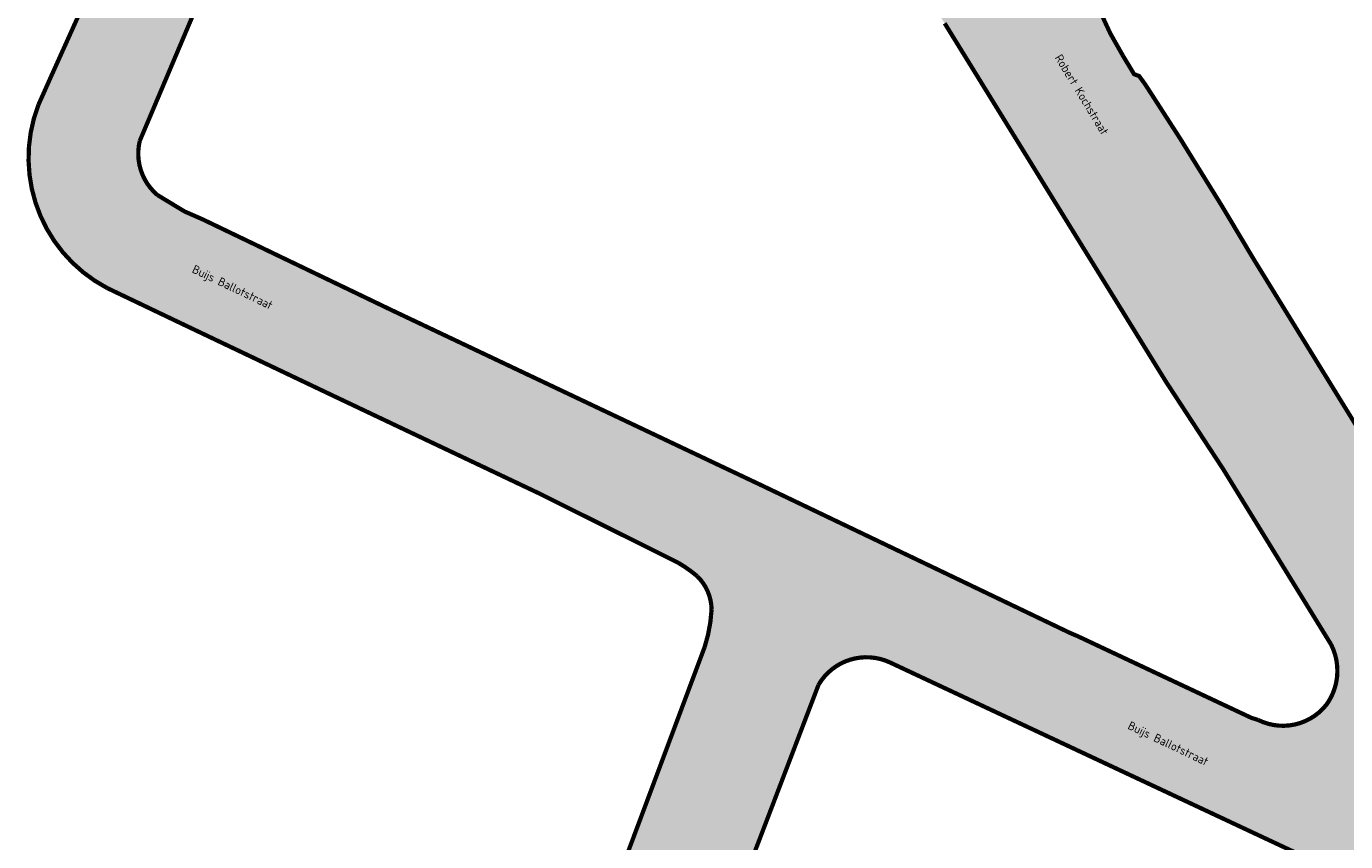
# Model space of a CAD drawing. Header units: metres. Extents: x 154159 to 155375, y 460880 to 461395.
# Tile 4 of 10: x 154377 to 154533, y 461092 to 461189. Entities that reach past the tile are written whole.
import ezdxf

# ---------------------------------------------------------------- set-up
doc = ezdxf.new("R2010")
doc.units = ezdxf.units.M
doc.header["$MEASUREMENT"] = 0
doc.layers.add('B-WE-OG-BEBOUWING_STRAATNAAM-T35', color=10, linetype='Continuous', lineweight=18)
doc.layers.add('N-WE-KG-SYSTEEMGRENS-A', color=253, linetype='Continuous', lineweight=50)
doc.layers.add('N-WE-KG-SYSTEEMGRENS-G', color=7, linetype='Continuous', lineweight=50, true_color=0xeb00b0)
doc.styles.add('NLCS-ISO-M100-T25', font='NLCS-ISO.ttf')

msp = doc.modelspace()

# ---------------------------------------------------------------- hatches: boundary and pattern name
at = {"layer": 'N-WE-KG-SYSTEEMGRENS-A'}
h = msp.add_hatch(color=256, dxfattribs=at)
h.dxf.hatch_style = 1
h.paths.add_polyline_path([(154622.58, 461159.35), (154574.57, 461153.84), (154574.01, 461157.87), (154571.37, 461185.26), (154568.98, 461206.77, -0.271178), (154573.14, 461215.69), (154574.91, 461216.64), (154576.67, 461217.31), (154577.38, 461217.45), (154576.76, 461220.7), (154573.81, 461220.09), (154548.95, 461214.91), (154549.61, 461211.71), (154550.74, 461211.93), (154553.24, 461211.89), (154554.66, 461211.43), (154556.17, 461210.23), (154557.08, 461209.1), (154557.47, 461208.19), (154558.53, 461206.4), (154559.39, 461203.39), (154560.17, 461196.04), (154560.67, 461189.55), (154564.41, 461154.31), (154566.96, 461129.57), (154567.56, 461123.44), (154568.91, 461109.67), (154558.02, 461102.76), (154537.22, 461136.04), (154536.28, 461137.42), (154521.77, 461160.97), (154518.04, 461167.22), (154513.06, 461175.26), (154508.94, 461181.65), (154508.21, 461182.66), (154507.61, 461182.88), (154506.28, 461185.08, -0.061036), (154502.5, 461193.23, -0.414874), (154507.99, 461203.39), (154507.31, 461206.82), (154505.62, 461206.49), (154503.95, 461206.04), (154502.17, 461205.55), (154501.23, 461205.2), (154482.63, 461202.9), (154480.34, 461203.36), (154478.75, 461203.78), (154476.8, 461199.09), (154476.92, 461199.05), (154478.01, 461198.42), (154480.35, 461196.5), (154485.24, 461188.89), (154499.32, 461166.07), (154511.39, 461146.54), (154518.13, 461136.24), (154530.88, 461115.52, -0.221252), (154531.07, 461109.74, -0.05532), (154530.31, 461108.41, -0.354652), (154522.26, 461106.62), (154521.46, 461106.87), (154500.87, 461116.55), (154500.08, 461116.88), (154484.71, 461124.24), (154463.86, 461134.21), (154420.17, 461154.9), (154397.64, 461165.72), (154395.45, 461166.68), (154392.25, 461168.62, -0.282488), (154390.18, 461175.01), (154409.82, 461221.44), (154410.39, 461222.64), (154411.25, 461223.82), (154412.21, 461224.54), (154413.33, 461224.94), (154414.61, 461225.19), (154415.81, 461225.2), (154417.02, 461224.92), (154419.11, 461229.69), (154400.17, 461237.93), (154397.87, 461232.82), (154398.67, 461232.05), (154399.06, 461231.46), (154399.34, 461230.78), (154399.51, 461229.95), (154399.36, 461228.7), (154398.87, 461226.64), (154397.64, 461223.75), (154391.34, 461208.98), (154386.46, 461197.72), (154382.33, 461188.44), (154379.85, 461182.94), (154378.2, 461179.24, 0.379901), (154386.3, 461157.64), (154394.65, 461153.65), (154413.1, 461144.87), (154437.52, 461133.29), (154440.64, 461131.73), (154452.18, 461125.98), (154453.79, 461125.17, -0.042685), (154456.01, 461123.6, -0.198046), (154457.71, 461119.67, -0.064607), (154456.9, 461115.26), (154436.99, 461062.01), (154438.85, 461055.15), (154441.6, 461056.09, -0.234201), (154445.92, 461055.51), (154446.68, 461054.77, 0.036008), (154449.32, 461052.29), (154450.75, 461051.2), (154451.31, 461050.88), (154452.81, 461050.21), (154502.16, 461028.55), (154505.58, 461027.08), (154536.55, 461013.56, 0.136693), (154534.32, 461015.61), (154546.72, 461010.3), (154550.63, 461008.54), (154562.03, 461003.72), (154566.39, 461002.09), (154573.88, 461000.02, 0.059524), (154593.6, 460998.08, 0.005404), (154609.25, 460997.73, -0.017743), (154619.49, 460997.25), (154619.79, 460997.23), (154619.92, 460996.21), (154621.34, 460996.12, 0.036223), (154633.01, 460996.28, 0.123157), (154643.86, 460999.99), (154672.52, 461016.22, -0.506453), (154675.13, 461015.41), (154675.23, 461015.05), (154675.77, 461014.05), (154684.7, 461011.44), (154687.61, 461023.01), (154695.57, 461044.83), (154698.05, 461082.62), (154693.22, 461112.02), (154693.13, 461128.73), (154694.87, 461159.93), (154704.69, 461196.02), (154706.71, 461209.21), (154710.74, 461236.54), (154726.19, 461235.52), (154746.49, 461236.79), (154757.35, 461247.1), (154739.06, 461255.44), (154735.86, 461259.89), (154731.86, 461257.28), (154725.97, 461253.77), (154725.21, 461253.38), (154722.55, 461252.07), (154723.47, 461250.19, -0.057377), (154711.77, 461245.94), (154710.81, 461245.56), (154711.18, 461246.36), (154712.68, 461248.44), (154714.76, 461250.02), (154691.66, 461243.89), (154692.35, 461240.42), (154693.92, 461240.64), (154695.35, 461240.23), (154697.36, 461238.94), (154698.23, 461237.47), (154698.43, 461234.9), (154697.61, 461210.08), (154696.76, 461204.56), (154695.1, 461198.16), (154692.08, 461187.7), (154688.32, 461185.86), (154679.54, 461182.27), (154671.08, 461178.64), (154655.3, 461172), (154629.25, 461160.73), (154627.49, 461160.06)])
h.paths.add_polyline_path([(154673.48, 461176.86), (154691.22, 461184.34), (154689.47, 461178.92), (154685.66, 461165.94), (154684.71, 461160.82), (154684.11, 461155.63), (154683.96, 461152.53), (154683.37, 461142.6), (154672.88, 461137.96), (154649.26, 461126.79), (154634.99, 461160.35), (154640.79, 461162.83), (154643.52, 461164), (154656.34, 461169.5), (154658.54, 461170.45), (154671.27, 461175.91)], flags=16)
h.paths.add_polyline_path([(154622.13, 461117.91), (154578.75, 461113.77), (154574.77, 461151.63), (154585.59, 461152.84), (154588.17, 461153.13), (154603.57, 461154.87), (154605.97, 461155.14), (154626.69, 461157.49), (154629.34, 461158.15), (154632.56, 461159.39), (154645.85, 461129.22)], flags=16)
h.paths.add_polyline_path([(154671.24, 461134.63), (154683.29, 461140.3), (154681.82, 461101.73), (154648.02, 461084.15), (154632.25, 461116.28), (154639.58, 461119.69), (154641.75, 461120.72), (154654.23, 461126.62), (154656.55, 461127.57), (154656.49, 461127.69), (154669.06, 461133.61)], flags=16)
h.paths.add_polyline_path([(154619.55, 461073.71), (154582.98, 461074.43), (154582.98, 461074.44), (154582.94, 461074.83), (154579.15, 461111.16), (154589.89, 461112.29), (154592.58, 461112.57), (154607.79, 461114.17), (154610.48, 461114.46), (154629.9, 461116.35), (154644.28, 461086.23)], flags=16)
h.paths.add_polyline_path([(154666.59, 461091.52), (154681.64, 461099.46), (154681.63, 461099.45), (154681.19, 461093.32), (154680.24, 461077.69), (154679.32, 461060.38), (154673.46, 461057.22), (154643.87, 461039.82), (154627.64, 461071), (154635.1, 461074.92), (154637.31, 461076.09), (154649.6, 461082.57), (154652.08, 461083.88), (154664.38, 461090.36)], flags=16)
h.paths.add_polyline_path([(154581.8, 461034.06), (154583.01, 461071.71), (154624.95, 461070.96), (154639.8, 461042.55), (154636.27, 461040.34), (154623.36, 461033.14)], flags=16)
h.paths.add_polyline_path([(154581.07, 461012.91), (154581.72, 461031.78), (154581.72, 461031.78), (154590.21, 461031.53), (154593.01, 461031.45), (154606.74, 461031.03), (154609.54, 461030.96), (154620.9, 461030.63), (154634.9, 461005.61), (154632.72, 461004.93), (154609.69, 461005.68), (154590.02, 461006.13, -0.057093), (154587.05, 461006.53, -0.293931)], flags=16)
h.paths.add_polyline_path([(154664.11, 461049.79), (154679.14, 461058.46), (154679.14, 461058.46), (154678.58, 461052.87), (154677.45, 461031.77), (154677.06, 461030.37), (154676.25, 461028.88), (154675.01, 461027.84), (154637.14, 461006.3), (154625.4, 461027.44), (154633.41, 461032.07), (154635.53, 461033.29), (154647.66, 461040.29), (154649.78, 461041.51), (154662.03, 461048.59)], flags=16)
h.paths.add_polyline_path([(154453.45, 461066.54), (154470.34, 461110.77, -0.386861), (154478.76, 461113.42), (154566.54, 461072.27, -0.30569), (154571.79, 461063.55), (154569.73, 461022.7, -0.372916), (154561.32, 461014.42), (154558.96, 461014.5), (154556.96, 461015.03), (154535.62, 461024.37), (154517.4, 461032.31), (154486.28, 461045.97), (154472.02, 461052.21), (154468.53, 461053.74), (154460, 461057.05), (154457.45, 461058.29), (154455.13, 461059.93, -0.315878)], flags=16)

# ---------------------------------------------------------------- linework, layer by layer
at = {"layer": 'N-WE-KG-SYSTEEMGRENS-G', "const_width": 0.5, "flags": 128}
for points in [[(154409.82, 461221.44), (154390.18, 461175.01, 0.282488), (154392.25, 461168.62), (154395.45, 461166.68), (154397.64, 461165.72), (154420.17, 461154.9), (154463.86, 461134.21), (154484.71, 461124.24), (154500.08, 461116.88), (154500.87, 461116.55), (154521.46, 461106.87), (154522.26, 461106.62, 0.354652), (154530.31, 461108.41, 0.05532), (154531.07, 461109.74, 0.221252), (154530.88, 461115.52), (154518.13, 461136.24), (154511.39, 461146.54), (154499.32, 461166.07), (154485.24, 461188.89)], [(154436.99, 461062.01), (154456.9, 461115.26, 0.064607), (154457.71, 461119.67, 0.198046), (154456.01, 461123.6, 0.042685), (154453.79, 461125.17), (154452.18, 461125.98), (154440.64, 461131.73), (154437.52, 461133.29), (154413.1, 461144.87), (154394.65, 461153.65), (154386.3, 461157.64, -0.379901), (154378.2, 461179.24), (154379.85, 461182.94), (154382.33, 461188.44), (154386.46, 461197.72)], [(154502.5, 461193.23, 0.061036), (154506.28, 461185.08), (154507.61, 461182.88), (154508.21, 461182.66), (154508.94, 461181.65), (154513.06, 461175.26), (154518.04, 461167.22), (154521.77, 461160.97), (154536.28, 461137.42), (154537.22, 461136.04), (154558.02, 461102.76), (154568.91, 461109.67), (154567.56, 461123.44), (154566.96, 461129.57), (154564.41, 461154.31), (154560.67, 461189.55)]]:
    msp.add_lwpolyline(points, format="xyb", dxfattribs=at)
msp.add_lwpolyline([(154453.45, 461066.54), (154470.34, 461110.77, -0.386861), (154478.76, 461113.42), (154566.54, 461072.27, -0.30569), (154571.79, 461063.55), (154569.73, 461022.7, -0.372916), (154561.32, 461014.42), (154558.96, 461014.5), (154556.96, 461015.03), (154535.62, 461024.37), (154517.4, 461032.31), (154486.28, 461045.97), (154472.02, 461052.21), (154468.53, 461053.74), (154460, 461057.05), (154457.45, 461058.29), (154455.13, 461059.93, -0.315878), (154453.45, 461066.54)], format="xyb", close=True, dxfattribs=at)

# ---------------------------------------------------------------- texts
at = {"layer": 'B-WE-OG-BEBOUWING_STRAATNAAM-T35', "char_height": 1, "attachment_point": 5, "style": 'NLCS-ISO-M100-T25'}
for s, insert, rotation in [('Robert Kochstraat', (154501.43, 461180.47), 301.3), ('Buijs Ballotstraat', (154401.07, 461157.6), 334.5), ('Buijs Ballotstraat', (154511.58, 461103.71), 334.5)]:
    msp.add_mtext(s, dxfattribs=dict(at, insert=insert, rotation=rotation))

doc.saveas('drawing.dxf')
